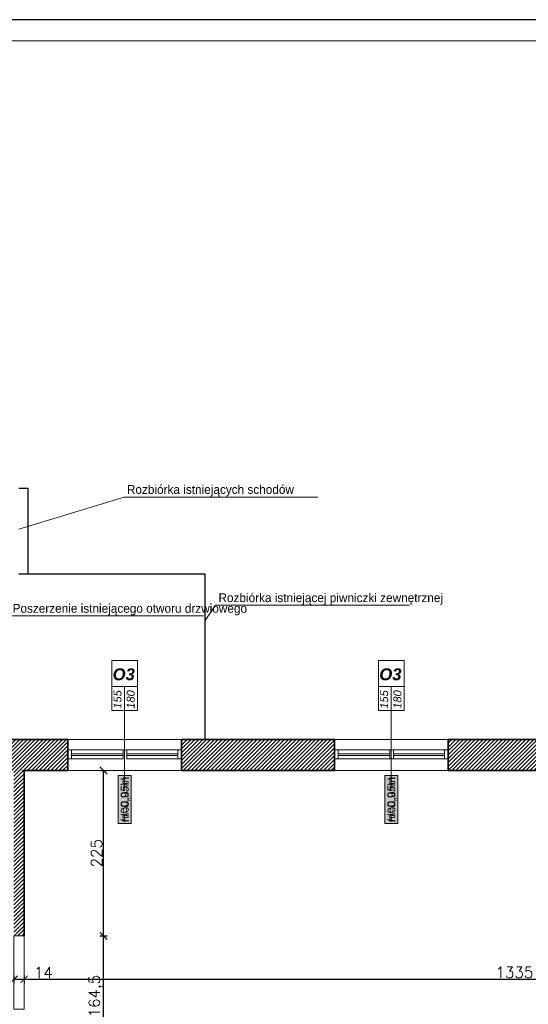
# Model space of a CAD drawing. Header units: millimetres. Extents: x -587 to 33545, y -26688 to 22494.
# Tile 247 of 256: x 14926 to 15619, y 10503 to 11844. Entities that reach past the tile are written whole.
import ezdxf
from ezdxf.lldxf.tags import DXFTag

# ---------------------------------------------------------------- set-up
doc = ezdxf.new("R2010")
doc.units = ezdxf.units.MM
doc.header["$MEASUREMENT"] = 0
doc.layers.add('a3', color=3, linetype='Continuous', lineweight=30, plot=False)
for name, color, linetype, lineweight in [('A_istniejące ściany', 7, 'Continuous', 35), ('A_l.przerywana', 250, 'ICAD_ISO03W100', 9), ('A_opisy', 166, 'Continuous', 15), ('k_wyburzenia widoczne', 252, 'PNEUMATIC2', 30), ('l.wypełnien', 253, 'Continuous', 5), ('Nowe_820-G Rysunki Obrazki_Nr_pióra__1', 7, 'Continuous', 13), ('Nowe_820-G Rysunki Obrazki_Nr_pióra__23', 7, 'Continuous', 15), ('wymiarowanie', 176, 'Continuous', 9)]:
    doc.layers.add(name, color=color, linetype=linetype, lineweight=lineweight)
doc.styles.add('ARIALL', font='GOTHIC.TTF', dxfattribs={"height": 40})
doc.styles.add('ROMANS', font='romans')
doc.styles.add('styl2', font='simplex.shx')
tags = doc.linetypes.add('ICAD_ISO03W100', pattern=[30, 12, -18]).pattern_tags.tags
tags[6:7] = [DXFTag(74, 4), DXFTag(75, 0), DXFTag(340, '0'), DXFTag(46, 1.0), DXFTag(50, 0.0), DXFTag(44, 0.0), DXFTag(45, 0.0)]
tags[4:5] = [DXFTag(74, 4), DXFTag(75, 0), DXFTag(340, '0'), DXFTag(46, 1.0), DXFTag(50, 0.0), DXFTag(44, 0.0), DXFTag(45, 0.0)]
doc.linetypes.add('PNEUMATIC2', pattern='A,0.5,-0.25,["//",Standard,S=0.2,R=0,X=-0.1,Y=-0.1],-0.25', length=1)
doc.dimstyles.new('Kopia I_1.100', dxfattribs={"dimtxt": 15, "dimasz": 10, "dimexe": 5, "dimexo": 1, "dimgap": 1.5, "dimtad": 1, "dimdec": 1, "dimrnd": 0.5, "dimtxsty": 'styl2', "dimblk": 'ARCHTICK', "dimcen": 5, "dimadec": 0, "dimazin": 0, "dimtfac": 1, "dimtdec": 1, "dimtmove": 0, "dimatfit": 3, "dimldrblk": 'ARCHTICK', "dimfxl": 10, "dimfxlon": 1, "dimarcsym": 0})
pattern_1 = [(45, (4866.0028, 29.4387), (-2.6516504, 2.6516504), [])]

# ---------------------------------------------------------------- blocks, each defined once
blk = doc.blocks.new('_ArchTick')
at = {"color": 0, "linetype": 'ByBlock', "const_width": 0.15}
blk.add_lwpolyline([(-0.5, -0.5), (0.5, 0.5)], dxfattribs=at)
blk = doc.blocks.new('*D4188')
at = {"layer": 'Defpoints', "color": 0}
for p in [(14918.2, 10596.2), (14932.2, 10596.2), (14932.2, 10537)]:
    blk.add_point(p, dxfattribs=at)
at = {"layer": 'wymiarowanie', "color": 0, "lineweight": -2}
for p, q in [((14918.2, 10542), (14918.2, 10532)), ((14932.2, 10542), (14932.2, 10532)), ((14918.2, 10537), (14932.2, 10537)), ((14932.2, 10537), (14969.8, 10537))]:
    blk.add_line(p, q, dxfattribs=at)
at = {"layer": 'wymiarowanie', "color": 0, "lineweight": -2, "xscale": 10, "yscale": 10, "zscale": 10, "rotation": 180}
blk.add_blockref('_ArchTick', (14918.2, 10537), dxfattribs=at)
at = {"layer": 'wymiarowanie', "color": 0, "lineweight": -2, "xscale": 10, "yscale": 10, "zscale": 10}
blk.add_blockref('_ArchTick', (14932.2, 10537), dxfattribs=at)
at = {"layer": 'wymiarowanie', "color": 0, "insert": (14958.5, 10546.2), "char_height": 15, "attachment_point": 5, "style": 'styl2'}
blk.add_mtext('14', dxfattribs=at)
blk = doc.blocks.new('*D4189')
at = {"layer": 'Defpoints', "color": 0}
for p in [(14932.2, 10596.2), (16267.4, 10581.8), (16267.4, 10537)]:
    blk.add_point(p, dxfattribs=at)
at = {"layer": 'wymiarowanie', "color": 0, "lineweight": -2}
for p, q in [((14932.2, 10542), (14932.2, 10532)), ((16267.4, 10542), (16267.4, 10532)), ((14932.2, 10537), (16267.4, 10537))]:
    blk.add_line(p, q, dxfattribs=at)
at = {"layer": 'wymiarowanie', "color": 0, "lineweight": -2, "xscale": 10, "yscale": 10, "zscale": 10, "rotation": 180}
blk.add_blockref('_ArchTick', (14932.2, 10537), dxfattribs=at)
at = {"layer": 'wymiarowanie', "color": 0, "lineweight": -2, "xscale": 10, "yscale": 10, "zscale": 10}
blk.add_blockref('_ArchTick', (16267.4, 10537), dxfattribs=at)
at = {"layer": 'wymiarowanie', "color": 0, "insert": (15599.8, 10546.4), "char_height": 15, "attachment_point": 5, "style": 'styl2'}
blk.add_mtext('1335', dxfattribs=at)
blk = doc.blocks.new('*D4278')
at = {"layer": 'Defpoints', "color": 0}
for p in [(14932.2, 10596.2), (15040.2, 10596.2), (14932.2, 10432)]:
    blk.add_point(p, dxfattribs=at)
at = {"layer": 'wymiarowanie', "color": 0, "lineweight": -2}
for p, q in [((15035.2, 10596.2), (15045.2, 10596.2)), ((15040.2, 10432), (15040.2, 10596.2)), ((15035.2, 10432), (15045.2, 10432))]:
    blk.add_line(p, q, dxfattribs=at)
at = {"layer": 'wymiarowanie', "color": 0, "lineweight": -2, "xscale": 10, "yscale": 10, "zscale": 10}
for p, rotation in [((15040.2, 10596.2), 90), ((15040.2, 10432), 270)]:
    blk.add_blockref('_ArchTick', p, dxfattribs=dict(at, rotation=rotation))
at = {"layer": 'wymiarowanie', "color": 0, "insert": (15030.1, 10514.1), "char_height": 15, "attachment_point": 5, "rotation": 90, "style": 'styl2'}
blk.add_mtext('164,5', dxfattribs=at)
blk = doc.blocks.new('*D4279')
at = {"layer": 'Defpoints', "color": 0}
for p in [(14991.5, 10821.4), (15040.2, 10821.4), (14932.2, 10596.2)]:
    blk.add_point(p, dxfattribs=at)
at = {"layer": 'wymiarowanie', "color": 0, "lineweight": -2}
for p, q in [((15035.2, 10821.4), (15045.2, 10821.4)), ((15040.2, 10596.2), (15040.2, 10821.4)), ((15035.2, 10596.2), (15045.2, 10596.2))]:
    blk.add_line(p, q, dxfattribs=at)
at = {"layer": 'wymiarowanie', "color": 0, "lineweight": -2, "xscale": 10, "yscale": 10, "zscale": 10}
for p, rotation in [((15040.2, 10821.4), 90), ((15040.2, 10596.2), 270)]:
    blk.add_blockref('_ArchTick', p, dxfattribs=dict(at, rotation=rotation))
at = {"layer": 'wymiarowanie', "color": 0, "insert": (15030.8, 10708.8), "char_height": 15, "attachment_point": 5, "rotation": 90, "style": 'styl2'}
blk.add_mtext('225', dxfattribs=at)

msp = doc.modelspace()

# ---------------------------------------------------------------- hatches: boundary and pattern name
at = {"layer": 'A_opisy', "ltscale": 0.3, "true_color": 0xffffff}
for points in [[(15060.2, 10814.71), (15060.2, 10749.25), (15077.73, 10749.25), (15077.73, 10814.71)], [(15060.2, 10814.71), (15060.2, 10749.25), (15077.73, 10749.25), (15077.73, 10814.71)], [(15060.2, 10814.71), (15060.2, 10749.25), (15077.73, 10749.25), (15077.73, 10814.71)], [(15060.2, 10814.71), (15060.2, 10749.25), (15077.73, 10749.25), (15077.73, 10814.71)], [(15423.42, 10814.71), (15423.42, 10749.25), (15440.95, 10749.25), (15440.95, 10814.71)], [(15423.42, 10814.71), (15423.42, 10749.25), (15440.95, 10749.25), (15440.95, 10814.71)], [(15423.42, 10814.71), (15423.42, 10749.25), (15440.95, 10749.25), (15440.95, 10814.71)], [(15423.42, 10814.71), (15423.42, 10749.25), (15440.95, 10749.25), (15440.95, 10814.71)]]:
    msp.add_hatch(color=7, dxfattribs=at).paths.add_polyline_path(points)
at = {"layer": 'l.wypełnien'}
h = msp.add_hatch(dxfattribs=at)
h.set_pattern_fill('ANSI31', color=256, scale=30, style=0)
h.set_pattern_definition(pattern_1)
h.paths.add_polyline_path([(15875.41, 10837.51), (15875.41, 10821.43), (15969.57, 10821.43), (15969.57, 10845.98), (16044.57, 10845.98), (16044.57, 10821.43), (16057.45, 10821.43), (16057.45, 10863.76), (16035.43, 10863.76), (16035.43, 11163.76), (16035.43, 11360.75), (16115.87, 11360.75), (16115.87, 11375.99), (16115.87, 11387.85), (16115.87, 11403.93), (16035.43, 11403.93), (15992.25, 11403.93), (15992.25, 11163.76), (15992.25, 10863.76), (15875.41, 10863.76), (15875.41, 10849.37)])
h.paths.add_polyline_path([(16270.81, 11403.93), (16270.81, 11360.75), (16468.93, 11360.75), (16468.93, 11403.93)])
h.paths.add_polyline_path([(15182.23, 10821.43), (15272.43, 10821.43), (15291.43, 10821.43), (15310.43, 10821.43), (15329.43, 10821.43), (15354.71, 10821.43), (15354.71, 10837.51), (15354.71, 10849.37), (15354.71, 10863.76), (15182.23, 10863.76)])
h.paths.add_polyline_path([(15583.87, 10821.43), (15720.47, 10821.43), (15720.47, 10863.76), (15583.87, 10863.76)])
h.paths.add_polyline_path([(15509.65, 10863.76), (15509.65, 10849.37), (15509.65, 10837.51), (15509.65, 10821.43), (15583.87, 10821.43), (15583.87, 10863.76)])
h.paths.add_polyline_path([(16623.87, 11403.93), (16623.87, 11360.75), (16665.43, 11360.75), (16665.43, 11403.93)])
h.paths.add_polyline_path([(15146.43, 10863.76), (15146.43, 10821.43), (15182.23, 10821.43), (15182.23, 10863.76)])
h = msp.add_hatch(dxfattribs=at)
h.set_pattern_fill('ANSI31', color=256, scale=30, style=0)
h.set_pattern_definition(pattern_1)
h.paths.add_polyline_path([(13753.19, 10314.27), (13753.19, 10569.23), (13798.19, 10569.23), (13798.19, 10431.96), (13925.57, 10431.96), (14234.19, 10431.96), (14260.23, 10431.96), (14282.72, 10431.96), (14282.72, 10388.78), (14271.31, 10388.78), (14242.25, 10388.78), (13798.19, 10388.78), (13798.19, 10314.27)])
h.paths.add_polyline_path([(14790.19, 10863.76), (14924.81, 10863.76), (14991.49, 10863.76), (14991.49, 10849.37), (14991.49, 10837.51), (14991.49, 10821.43), (14932.23, 10821.43), (14932.23, 10811.42), (14932.23, 10811.37), (14932.23, 10811.31), (14932.23, 10811.37), (14932.23, 10805.43), (14932.23, 10811.31), (14932.22, 10805.43), (14932.23, 10794.67), (14932.23, 10758.17), (14932.23, 10741.42), (14932.23, 10741.37), (14932.23, 10735.43), (14932.23, 10596.21), (14918.23, 10596.21), (14918.23, 10821.43), (14756.23, 10821.43), (14744.23, 10821.43), (14737.19, 10821.43), (14737.19, 10831.43), (14737.19, 10863.76), (14745.19, 10863.76), (14745.19, 10891.76), (14790.19, 10891.76)])
h.paths.add_polyline_path([(14436.47, 10823.96), (14597.23, 10823.96), (14597.23, 10760.96), (14614.23, 10760.96), (14614.23, 10823.43), (14634.19, 10823.43), (14634.19, 10831.43), (14647.19, 10831.43), (14647.19, 10863.76), (14635.78, 10863.76), (14511.19, 10863.76), (14511.19, 10862.96), (14470.19, 10862.96), (14436.47, 10862.96)])
h.paths.add_polyline_path([(14260.23, 10823.96), (14294.47, 10823.96), (14294.47, 10862.96), (14254.19, 10862.96), (14254.19, 10823.96), (14260.23, 10823.96)])
h.paths.add_polyline_path([(14294.47, 10823.96), (14294.47, 10862.96), (14314.47, 10862.96), (14314.47, 10823.96)])
h.paths.add_polyline_path([(14416.47, 10823.96), (14436.47, 10823.96), (14436.47, 10862.96), (14416.47, 10862.96)])
h.paths.add_polyline_path([(14234.19, 10823.96), (14254.19, 10823.96), (14254.19, 10862.96), (14234.19, 10862.96)])
h.paths.add_polyline_path([(14470.19, 10862.96), (14470.19, 10878.76), (14511.19, 10878.76), (14511.19, 10862.96)])
h.paths.add_polyline_path([(14234.19, 10451.96), (14234.19, 10431.96), (14260.23, 10431.96), (14260.23, 10451.96)])
h.paths.add_polyline_path([(14234.19, 10803.96), (14260.23, 10803.96), (14260.23, 10823.96), (14234.19, 10823.96)])

# ---------------------------------------------------------------- linework, layer by layer
at = {"layer": 'a3'}
msp.add_lwpolyline([(13459.71, 11844.01), (13459.71, 8874.01), (17659.71, 8874.01), (17659.71, 11844.01), (13459.71, 11844.01)], dxfattribs=at)
at = {"layer": 'A_istniejące ściany', "color": 7}
for points in [[(14991.49, 10863.76), (14790.19, 10863.76)], [(14991.49, 10821.43), (14991.49, 10863.76)], [(14991.49, 10863.76), (14991.49, 10849.37)], [(15354.71, 10863.76), (15146.43, 10863.76)], [(15146.43, 10863.76), (15146.43, 10821.43)], [(15146.43, 10863.76), (15146.43, 10849.37)], [(15354.71, 10821.43), (15354.71, 10863.76)], [(15720.47, 10863.76), (15509.65, 10863.76)], [(15509.65, 10863.76), (15509.65, 10821.43)], [(14991.49, 10837.51), (14991.49, 10821.43)], [(15146.43, 10837.51), (15146.43, 10821.43)], [(15354.71, 10837.51), (15354.71, 10821.43)], [(15509.65, 10837.51), (15509.65, 10821.43)], [(14932.23, 10821.43), (14991.49, 10821.43)], [(14932.23, 10596.21), (14932.23, 10821.43)], [(15146.43, 10821.43), (15354.71, 10821.43)], [(15354.71, 10821.43), (15146.43, 10821.43)], [(15720.47, 10821.43), (15509.65, 10821.43)]]:
    msp.add_lwpolyline(points, dxfattribs=at)
at = {"layer": 'A_istniejące ściany', "color": 5}
msp.add_lwpolyline([(15146.43, 10837.51), (15146.43, 10849.37)], dxfattribs=at)
at = {"layer": 'A_l.przerywana', "color": 7, "ltscale": 0.3}
for points in [[(14991.49, 10863.76), (15146.43, 10863.76)], [(14991.49, 10863.76), (15146.43, 10863.76)], [(15354.71, 10863.76), (15509.65, 10863.76)], [(15354.71, 10863.76), (15509.65, 10863.76)], [(15146.43, 10821.43), (14991.49, 10821.43)], [(15509.65, 10821.43), (15354.71, 10821.43)]]:
    msp.add_lwpolyline(points, dxfattribs=at)
at = {"layer": 'A_opisy'}
for p, q in [((15068.96, 10930.5), (15068.96, 10797.03)), ((15432.18, 10930.5), (15432.18, 10797.03))]:
    msp.add_line(p, q, dxfattribs=at)
at = {"layer": 'A_opisy', "ltscale": 0.3}
for points in [[(15086.49, 10971.03), (15086.49, 10935.98), (15051.44, 10935.98), (15051.44, 10971.03)], [(15449.71, 10971.03), (15449.71, 10935.98), (15414.66, 10935.98), (15414.66, 10971.03)], [(15051.44, 10935.98), (15051.44, 10903.1), (15068.96, 10903.1), (15068.96, 10935.98)], [(15068.96, 10935.98), (15068.96, 10903.1), (15086.49, 10903.1), (15086.49, 10935.98)], [(15414.66, 10935.98), (15414.66, 10903.1), (15432.18, 10903.1), (15432.18, 10935.98)], [(15432.18, 10935.98), (15432.18, 10903.1), (15449.71, 10903.1), (15449.71, 10935.98)], [(15060.2, 10814.71), (15060.2, 10749.25), (15077.73, 10749.25), (15077.73, 10814.71)], [(15060.2, 10814.71), (15060.2, 10749.25), (15077.73, 10749.25), (15077.73, 10814.71)], [(15060.2, 10814.71), (15060.2, 10749.25), (15077.73, 10749.25), (15077.73, 10814.71)], [(15060.2, 10814.71), (15060.2, 10749.25), (15077.73, 10749.25), (15077.73, 10814.71)], [(15423.42, 10814.71), (15423.42, 10749.25), (15440.95, 10749.25), (15440.95, 10814.71)], [(15423.42, 10814.71), (15423.42, 10749.25), (15440.95, 10749.25), (15440.95, 10814.71)], [(15423.42, 10814.71), (15423.42, 10749.25), (15440.95, 10749.25), (15440.95, 10814.71)], [(15423.42, 10814.71), (15423.42, 10749.25), (15440.95, 10749.25), (15440.95, 10814.71)]]:
    msp.add_lwpolyline(points, close=True, dxfattribs=at)
at = {"layer": 'k_wyburzenia widoczne', "color": 1, "ltscale": 20}
for points in [[(14924.81, 11205.81), (14937.51, 11205.81)], [(14937.51, 11088.97), (14937.51, 11205.81)], [(15178.81, 11088.97), (14924.81, 11088.97)], [(15178.81, 10863.76), (15178.81, 11088.97)]]:
    msp.add_lwpolyline(points, dxfattribs=at)
at = {"layer": 'k_wyburzenia widoczne', "color": 1, "lineweight": 5, "ltscale": 15}
msp.add_lwpolyline([(14918.23, 10596.21), (14932.23, 10596.21), (14932.23, 10496.31), (14918.23, 10496.31)], close=True, dxfattribs=at)
at = {"layer": 'Nowe_820-G Rysunki Obrazki_Nr_pióra__1', "color": 7, "linetype": 'Continuous', "lineweight": 13}
for points in [[(15146.43, 10863.76), (15139.13, 10863.76)], [(15354.71, 10863.76), (15354.71, 10849.37)], [(15509.65, 10863.76), (15509.65, 10849.37)], [(14939, 10821.43), (14928.84, 10821.43)], [(14939, 10821.43), (14949.16, 10821.43)]]:
    msp.add_lwpolyline(points, dxfattribs=at)
at = {"layer": 'Nowe_820-G Rysunki Obrazki_Nr_pióra__1', "color": 5, "linetype": 'Continuous', "lineweight": 13}
for points in [[(14996.57, 10849.37), (15066.85, 10849.37)], [(15071.93, 10849.37), (15141.35, 10849.37)], [(15359.79, 10849.37), (15430.07, 10849.37)], [(15435.15, 10849.37), (15504.57, 10849.37)], [(15066.85, 10837.51), (14996.57, 10837.51)], [(15141.35, 10837.51), (15071.93, 10837.51)], [(15430.07, 10837.51), (15359.79, 10837.51)], [(15504.57, 10837.51), (15435.15, 10837.51)]]:
    msp.add_lwpolyline(points, dxfattribs=at)
at = {"layer": 'Nowe_820-G Rysunki Obrazki_Nr_pióra__23', "color": 7, "linetype": 'Continuous', "lineweight": 15}
for points in [[(13514.59, 11815.22), (17615, 11815.22)], [(15509.65, 10821.43), (15720.47, 10821.43)]]:
    msp.add_lwpolyline(points, dxfattribs=at)
at = {"layer": 'Nowe_820-G Rysunki Obrazki_Nr_pióra__23', "color": 5, "linetype": 'Continuous', "lineweight": 15}
for points in [[(14996.57, 10849.37), (14991.49, 10849.37)], [(14991.49, 10849.37), (14991.49, 10837.51)], [(14996.57, 10837.51), (14996.57, 10849.37)], [(15071.93, 10849.37), (15066.85, 10849.37)], [(15066.85, 10849.37), (15066.85, 10837.51)], [(15071.93, 10837.51), (15071.93, 10849.37)], [(15146.43, 10849.37), (15141.35, 10849.37)], [(15141.35, 10849.37), (15141.35, 10837.51)], [(15359.79, 10849.37), (15354.71, 10849.37)], [(15354.71, 10849.37), (15354.71, 10837.51)], [(15359.79, 10837.51), (15359.79, 10849.37)], [(15435.15, 10849.37), (15430.07, 10849.37)], [(15430.07, 10849.37), (15430.07, 10837.51)], [(15435.15, 10837.51), (15435.15, 10849.37)], [(15509.65, 10849.37), (15504.57, 10849.37)], [(15504.57, 10849.37), (15504.57, 10837.51)], [(15509.65, 10837.51), (15509.65, 10849.37)], [(14991.49, 10837.51), (14996.57, 10837.51)], [(15066.85, 10844.29), (14996.57, 10844.29)], [(14996.57, 10844.29), (14996.57, 10841.75)], [(14996.57, 10841.75), (15066.85, 10841.75)], [(15066.85, 10841.75), (15066.85, 10844.29)], [(15141.35, 10844.29), (15071.93, 10844.29)], [(15071.93, 10844.29), (15071.93, 10841.75)], [(15071.93, 10841.75), (15141.35, 10841.75)], [(15141.35, 10841.75), (15141.35, 10844.29)], [(15141.35, 10837.51), (15146.43, 10837.51)], [(15354.71, 10837.51), (15359.79, 10837.51)], [(15430.07, 10844.29), (15359.79, 10844.29)], [(15359.79, 10844.29), (15359.79, 10841.75)], [(15359.79, 10841.75), (15430.07, 10841.75)], [(15430.07, 10841.75), (15430.07, 10844.29)], [(15430.07, 10837.51), (15435.15, 10837.51)], [(15504.57, 10844.29), (15435.15, 10844.29)], [(15435.15, 10844.29), (15435.15, 10841.75)], [(15435.15, 10841.75), (15504.57, 10841.75)], [(15504.57, 10841.75), (15504.57, 10844.29)], [(15504.57, 10837.51), (15509.65, 10837.51)]]:
    msp.add_lwpolyline(points, dxfattribs=at)
at = {"layer": 'wymiarowanie'}
for p, q in [((14924.81, 11149.93), (15068.28, 11193.85)), ((15068.28, 11193.85), (15331.94, 11193.85)), ((15178.81, 11025.76), (15192.92, 11046.39)), ((15192.92, 11046.39), (15456.58, 11046.39)), ((14912.56, 11031.94), (15176.22, 11031.94))]:
    msp.add_line(p, q, dxfattribs=at)

# ---------------------------------------------------------------- texts
at = {"layer": 'A_opisy', "ltscale": 0.3, "char_height": 16.2, "width": 109.7533, "attachment_point": 9, "style": 'ARIALL'}
for insert in [(15082.83, 10944.12), (15446.05, 10944.12)]:
    msp.add_mtext('{\\fArial|b1|i1|c238|p34;O3}', dxfattribs=dict(at, insert=insert))
at = {"layer": 'A_opisy', "ltscale": 0.3, "char_height": 10.8, "width": 109.7533, "attachment_point": 1, "rotation": 90, "style": 'ARIALL'}
for s, insert in [('\\pxqc;{\\fArial|b0|i1|c238|p34;155\\P180}', (15053.87, 10863.25)), ('\\pxqc;{\\fArial|b0|i1|c238|p34;155\\P180}', (15417.09, 10863.25)), ('{\\fArial|b0|i1|c238|p34;H=0,95m}', (15063.65, 10751.36)), ('{\\fArial|b0|i1|c238|p34;H=0,95m}', (15426.87, 10751.36))]:
    msp.add_mtext(s, dxfattribs=dict(at, insert=insert))
at = {"layer": 'A_opisy', "ltscale": 0.3, "extrusion": (0, 0, -1), "char_height": 10.8, "width": 109.7533, "attachment_point": 1, "text_direction": (0, -1, 0), "style": 'ARIALL'}
for insert in [(15063.65, 10812.59), (15426.87, 10812.59)]:
    msp.add_mtext('{\\fArial|b0|i1|c238|p34;H=0,00m}', dxfattribs=dict(at, insert=insert))
at = {"layer": 'wymiarowanie', "color": 6, "linetype": 'Continuous', "char_height": 12, "width": 327.6277, "attachment_point": 3, "style": 'ROMANS'}
for s, insert in [('\\pxql;{\\fCentury Gothic|b0|i0|c238|p0;\\C256;Rozbiórka istniejących schodów\\P\\P }', (15399.75, 11210.2)), ('\\pxql;{\\fCentury Gothic|b0|i0|c238|p0;\\C256;Rozbiórka istniejącej piwniczki zewnętrznej\\P\\P }', (15524.38, 11062.74)), ('\\pxql;{\\fCentury Gothic|b0|i0|c238|p0;\\C256;Poszerzenie istniejącego otworu drzwiowego \\P }', (15244.02, 11048.29))]:
    msp.add_mtext(s, dxfattribs=dict(at, insert=insert))

# ---------------------------------------------------------------- dimensions: what is measured, and where the dimension line sits
at = {"layer": 'wymiarowanie'}
for base, p1, p2, picture, middle in [((15040.2, 10821.43), (14932.23, 10596.21), (14991.49, 10821.43), '*D4279', (15030.82, 10708.82)), ((15040.1988, 10596.215), (14932.2282, 10431.9616), (14932.2282, 10596.215), '*D4278', (15030.1332, 10514.0883))]:
    dim = msp.add_linear_dim(base=base, p1=p1, p2=p2, angle=90, dimstyle='Kopia I_1.100', override={"dimtmove": 1, "dimfxl": 5}, dxfattribs=at)
    dim.commit()
    dim.dimension.update_dxf_attribs({"geometry": picture, "text_midpoint": middle})
dim = msp.add_linear_dim(base=(14932.23, 10536.99), p1=(14918.23, 10596.21), p2=(14932.23, 10596.21), dimstyle='Kopia I_1.100', override={"dimtmove": 1, "dimfxl": 5}, dxfattribs=at)
dim.commit()
dim.dimension.update_dxf_attribs({"geometry": '*D4188', "text_midpoint": (14958.51, 10538.55), "dimtype": 160})
dim = msp.add_linear_dim(base=(16267.42, 10536.99), p1=(14932.23, 10596.21), p2=(16267.42, 10581.82), dimstyle='Kopia I_1.100', override={"dimtmove": 1, "dimfxl": 5}, dxfattribs=at)
dim.commit()
dim.dimension.update_dxf_attribs({"geometry": '*D4189', "text_midpoint": (15599.82, 10546.37)})

doc.saveas('drawing.dxf')
